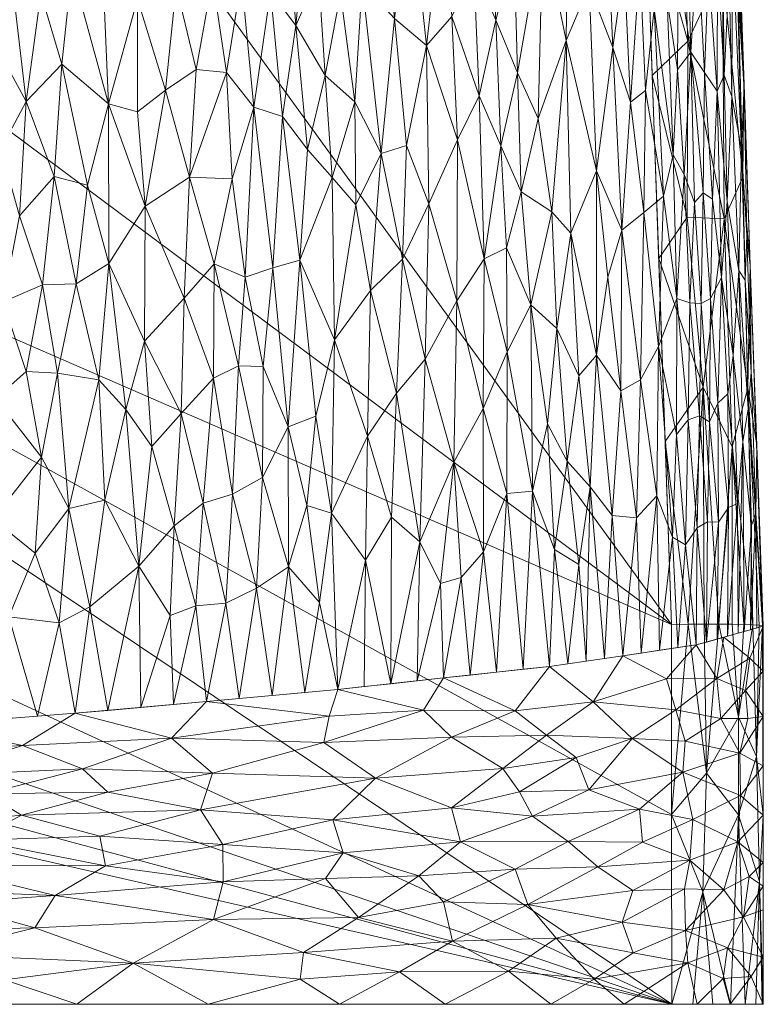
# Model space of a CAD drawing. Header units: millimetres. Extents: x -225 to 225, y 0 to 300.
# Tile 88 of 125: x 176 to 225, y 0 to 64. Entities that reach past the tile are written whole.
import ezdxf

# ---------------------------------------------------------------- set-up
doc = ezdxf.new("R2010")
doc.units = ezdxf.units.MM
doc.layers.add('A-GENM', color=13, linetype='Continuous')

# ---------------------------------------------------------------- blocks, each defined once
blk = doc.blocks.new('MODEL_CLU032I0-1CAAULW00 - MODEL_CLU032I0-1CAAULW00-465174-Preview')
at = {"layer": 'A-GENM', "lineweight": 9}
mesh = blk.add_polyface(dxfattribs=at)
corners = [(224.818, 0, -6.347), (220.486, 0, -31.518), (210.918, 0, -55.201), (197.071, 0, -76.685), (179.886, 0, -95.612), (160.107, 0, -111.809), (138.272, 0, -125.122), (114.804, 0, -135.296), (90.097, 0, -141.905), (64.693, 0, -144.291), (-64.693, 0, -144.291), (-90.104, 0, -141.904), (-114.798, 0, -135.298), (-138.266, 0, -125.125), (-160.108, 0, -111.809), (-179.897, 0, -95.602), (-197.082, 0, -76.671), (-210.922, 0, -55.193), (-220.486, 0, -31.518), (-224.818, 0, -6.347), (-224.736, 0, -4.957), (-224.336, 0, -3.624), (-223.638, 0, -2.417), (-222.681, 0, -1.403), (-221.515, 0, -0.637), (-220.205, 0, -0.16), (-218.828, 0), (218.828, 0), (220.211, 0, -0.162), (221.519, 0, -0.639), (222.683, 0, -1.405), (223.64, 0, -2.419), (224.337, 0, -3.628), (224.737, 0, -4.963)]
mesh.append_faces([[corners[k] for k in face] for face in [(21, 26, 19, 20), (0, 27, 32, 33), (9, 27, 7, 8)]], dxfattribs={"vtx0": -1, "vtx1": -1})
mesh.append_faces([[corners[k] for k in face] for face in [(26, 14, 15), (10, 26, 27, 9), (27, 6, 7)]], dxfattribs={"vtx0": -1, "vtx2": -1})
mesh.append_faces([[corners[k] for k in face] for face in [(26, 21, 22, 23), (26, 12, 13, 14), (27, 30, 31, 32), (27, 0, 1, 2), (27, 2, 3, 4), (27, 4, 5, 6)]], dxfattribs={"vtx0": -1, "vtx3": -1})
mesh.append_faces([[corners[k] for k in face] for face in [(18, 19, 26, 17), (16, 17, 26, 15)]], dxfattribs={"vtx1": -1, "vtx2": -1})
mesh.append_faces([[corners[k] for k in face] for face in [(24, 25, 26, 23)]], dxfattribs={"vtx2": -1})
mesh.append_faces([[corners[k] for k in face] for face in [(10, 11, 12, 26)]], dxfattribs={"vtx2": -1, "vtx3": -1})
mesh.append_faces([[corners[k] for k in face] for face in [(27, 28, 29, 30)]], dxfattribs={"vtx3": -1})
mesh = blk.add_polyface(dxfattribs=at)
corners = [(-223.523, -5.728, -18.197), (-222.477, -3.694, -23.679), (-219.727, -4.833, -34.143), (-216.295, -3.36, -43.68), (-219.878, -2.716, -33.612), (-215.704, 0, -43.356), (-220.486, 0, -31.518), (-216.279, -7.449, -43.809), (-209.422, -6.536, -58.112), (-213.985, -8.995, -49.15), (-222.186, -1.679, -24.955), (-215.573, -5.38, -45.468), (-222.652, 0, -18.932), (-224.025, -1.823, -14.728), (-223.145, -10.616, -20.482), (-220.011, -9.425, -33.325), (-220.2, -12.078, -32.762), (-223.898, -8.358, -15.797), (-222.241, -7.491, -24.836), (-216.906, -10.596, -42.307), (-212.053, -10.652, -53.215), (-224.813, -7.728, -6.61), (-224.814, -6.183, -6.557), (-224.81, -12.365, -6.768), (-224.812, -9.274, -6.662), (-219.659, -7.547, -34.42), (-216.725, -12.755, -42.822), (-211.266, -4.329, -54.619), (-208.581, -8.84, -59.661), (-208.153, -2.162, -60.263), (-213.753, -1.654, -49.493), (-224.816, -3.091, -6.452), (-210.922, 0, -55.193), (-224.818, 0, -6.347)]
mesh.append_faces([[corners[k] for k in face] for face in [(5, 4, 6), (12, 13, 33), (6, 10, 12), (33, 13, 31), (31, 0, 22)]], dxfattribs={"vtx0": -1, "vtx1": -1})
mesh.append_faces([[corners[k] for k in face] for face in [(0, 1, 2), (3, 2, 4), (7, 8, 9), (10, 4, 1), (3, 11, 2), (1, 4, 2), (12, 10, 13), (14, 15, 16), (17, 0, 18), (19, 9, 20), (15, 19, 16), (15, 14, 18), (18, 25, 15), (9, 19, 15), (9, 15, 7), (20, 26, 19), (3, 27, 11), (28, 20, 9), (8, 28, 9), (11, 8, 7), (29, 27, 30), (30, 27, 3), (8, 11, 27), (25, 2, 11), (25, 11, 7), (0, 2, 18), (0, 31, 1), (5, 30, 4), (13, 1, 31), (4, 10, 6), (1, 13, 10), (29, 30, 32), (4, 30, 3), (17, 14, 24), (0, 17, 21), (14, 17, 18), (2, 25, 18), (7, 15, 25)]], dxfattribs={"vtx0": -1, "vtx1": -1, "vtx2": -1})
mesh.append_faces([[corners[k] for k in face] for face in [(0, 21, 22), (14, 23, 24), (17, 24, 21)]], dxfattribs={"vtx0": -1, "vtx2": -1})
mesh.append_faces([[corners[k] for k in face] for face in [(5, 32, 30)]], dxfattribs={"vtx1": -1, "vtx2": -1})
mesh = blk.add_polyface(dxfattribs=at)
corners = [(-218.814, -24.835, -0.828), (-218.82, -12.417, -0.414), (-218.828, 0), (-220.205, 0, -0.16), (-221.515, 0, -0.637), (-222.681, 0, -1.403), (-223.638, 0, -2.417), (-224.336, 0, -3.624), (-224.736, 0, -4.957), (-224.818, 0, -6.347), (-224.81, -12.365, -6.767), (-224.803, -24.731, -7.185), (-224.769, -24.766, -6.104), (-224.542, -24.797, -5.043), (-224.123, -24.823, -4.038), (-223.534, -24.843, -3.127), (-222.789, -24.856, -2.337), (-221.913, -24.862, -1.694), (-220.938, -24.86, -1.217), (-219.894, -24.851, -0.927), (-223.192, -12.386, -2.305), (-224.362, -16.213, -4.25), (-223.186, -18.773, -2.515), (-224.569, -8.038, -4.544), (-221.102, -15.125, -0.956), (-220.855, -7.363, -0.6)]
mesh.append_faces([[corners[k] for k in face] for face in [(16, 22, 15), (15, 22, 14), (2, 25, 1), (10, 23, 9), (17, 22, 16)]], dxfattribs={"vtx0": -1, "vtx1": -1})
mesh.append_faces([[corners[k] for k in face] for face in [(12, 21, 10), (17, 24, 22), (1, 24, 19), (14, 22, 21), (5, 20, 25), (22, 24, 20), (20, 6, 23), (23, 10, 21), (21, 22, 20), (20, 23, 21), (24, 25, 20), (1, 25, 24)]], dxfattribs={"vtx0": -1, "vtx1": -1, "vtx2": -1})
mesh.append_faces([[corners[k] for k in face] for face in [(24, 18, 19), (21, 12, 13), (25, 2, 3), (25, 4, 5), (21, 13, 14), (23, 8, 9)]], dxfattribs={"vtx0": -1, "vtx2": -1})
mesh.append_faces([[corners[k] for k in face] for face in [(6, 7, 23), (3, 4, 25), (17, 18, 24), (5, 6, 20), (7, 8, 23)]], dxfattribs={"vtx1": -1, "vtx2": -1})
mesh.append_faces([[corners[k] for k in face] for face in [(10, 11, 12), (19, 0, 1)]], dxfattribs={"vtx2": -1})
mesh = blk.add_polyface(dxfattribs=at)
corners = [(218.828, 0), (-218.828, 0), (-218.82, -12.417, -0.414), (-218.814, -24.835, -0.828), (-216.333, -95.635, -3.188), (-213.926, -166.437, -5.548), (-213.909, -166.78, -5.559), (-213.889, -167.123, -5.571), (-212.397, -177.134, -5.904), (-209.488, -186.834, -6.228), (-205.487, -196.14, -6.538), (-200.61, -205.02, -6.834), (-195.003, -213.46, -7.115), (-188.777, -221.454, -7.382), (-182.013, -229, -7.633), (-174.782, -236.1, -7.87), (-167.177, -242.797, -8.093), (-166.192, -243.471, -8.116), (-165.263, -244.22, -8.141), (-164.625, -244.727, -8.158), (-163.992, -245.226, -8.174), (-131.353, -265.95, -8.865), (-95.504, -280.49, -9.35), (-57.855, -289.446, -9.648), (-19.368, -293.577, -9.786), (19.345, -293.578, -9.786), (57.833, -289.449, -9.648), (95.484, -280.496, -9.35), (131.335, -265.959, -8.865), (163.975, -245.244, -8.175), (165.291, -244.193, -8.14), (166.641, -243.158, -8.105), (167.597, -242.378, -8.079), (168.543, -241.588, -8.053), (175.907, -235.052, -7.835), (182.873, -228.095, -7.603), (189.391, -220.716, -7.357), (195.395, -212.914, -7.097), (200.808, -204.692, -6.823), (205.529, -196.055, -6.535), (209.421, -187.016, -6.234), (212.288, -177.603, -5.92), (213.835, -167.891, -5.596), (213.887, -167.158, -5.572), (213.925, -166.42, -5.547), (213.954, -165.617, -5.521), (213.98, -164.813, -5.494), (215.162, -129.818, -4.327), (216.361, -94.823, -3.161), (217.578, -59.828, -1.994), (218.814, -24.835, -0.828), (218.82, -12.417, -0.414), (0, -50.037, -1.668), (29.152, -51.205, -1.707), (58.105, -54.794, -1.826), (86.604, -61.031, -2.034), (114.259, -70.319, -2.344), (140.394, -83.275, -2.776), (163.807, -100.667, -3.356), (182.438, -123.099, -4.103), (193.382, -150.121, -5.004), (193.324, -179.269, -5.976), (182.157, -206.198, -6.873), (163.267, -228.413, -7.614), (139.879, -245.839, -8.195), (113.918, -259.141, -8.638), (86.439, -268.937, -8.965), (58.053, -275.669, -9.189), (29.146, -279.615, -9.32), (0, -280.917, -9.364), (-29.146, -279.615, -9.32), (-58.053, -275.669, -9.189), (-86.439, -268.937, -8.965), (-113.918, -259.141, -8.638), (-139.878, -245.839, -8.195), (-163.267, -228.413, -7.614), (-182.157, -206.198, -6.873), (-193.324, -179.269, -5.976), (-193.382, -150.121, -5.004), (-182.438, -123.1, -4.103), (-163.807, -100.667, -3.356), (-140.394, -83.275, -2.776), (-114.259, -70.32, -2.344), (-86.604, -61.031, -2.034), (-58.105, -54.794, -1.826), (-29.152, -51.205, -1.707), (172.5, -51.99, -1.733), (167.374, -64.358, -2.145), (155, -69.481, -2.316), (142.626, -64.358, -2.145), (137.5, -51.99, -1.733), (142.626, -39.623, -1.321), (155, -34.5, -1.15), (167.374, -39.623, -1.321)]
mesh.append_faces([[corners[k] for k in face] for face in [(83, 1, 82), (2, 82, 1), (55, 91, 54), (82, 3, 81), (90, 56, 89), (89, 57, 88), (49, 87, 48), (86, 50, 93), (58, 88, 57), (92, 53, 91), (44, 61, 43), (76, 14, 75), (14, 76, 13), (16, 75, 15), (75, 20, 74), (74, 21, 73), (21, 74, 20), (19, 75, 18), (70, 24, 69), (34, 63, 33), (35, 63, 34), (32, 63, 31), (25, 69, 24), (29, 64, 28), (65, 28, 64)]], dxfattribs={"vtx0": -1, "vtx1": -1})
mesh.append_faces([[corners[k] for k in face] for face in [(92, 0, 53)]], dxfattribs={"vtx0": -1, "vtx1": -1, "vtx2": -1})
mesh.append_faces([[corners[k] for k in face] for face in [(82, 2, 3), (1, 84, 85), (0, 52, 53), (90, 55, 56), (52, 0, 1), (55, 90, 91), (77, 6, 7), (77, 7, 8), (3, 80, 81), (86, 49, 50), (49, 86, 87), (0, 92, 93), (47, 59, 60, 46), (61, 44, 45), (76, 11, 12), (11, 76, 77), (76, 12, 13), (75, 14, 15), (75, 17, 18), (73, 21, 22), (23, 71, 72, 22), (35, 62, 63), (63, 32, 33), (63, 30, 31), (62, 36, 37), (62, 35, 36), (38, 61, 62), (25, 68, 69), (66, 26, 27), (63, 29, 30), (29, 63, 64), (65, 27, 28), (27, 65, 66)]], dxfattribs={"vtx0": -1, "vtx2": -1})
mesh.append_faces([[corners[k] for k in face] for face in [(83, 84, 1), (85, 52, 1), (53, 54, 91), (77, 78, 5), (5, 6, 77), (79, 80, 4), (8, 9, 77), (3, 4, 80), (87, 88, 58), (56, 57, 89), (51, 0, 93), (50, 51, 93), (41, 42, 61, 40), (60, 61, 45), (42, 43, 61), (47, 48, 59), (45, 46, 60), (10, 11, 77), (16, 17, 75), (19, 20, 75), (70, 71, 23), (23, 24, 70), (72, 73, 22), (39, 40, 61), (38, 39, 61), (37, 38, 62), (67, 68, 26), (66, 67, 26), (25, 26, 68), (9, 10, 77)]], dxfattribs={"vtx1": -1, "vtx2": -1})
mesh.append_faces([[corners[k] for k in face] for face in [(58, 59, 48, 87)]], dxfattribs={"vtx1": -1, "vtx2": -1, "vtx3": -1})
mesh.append_faces([[corners[k] for k in face] for face in [(4, 5, 78, 79)]], dxfattribs={"vtx1": -1, "vtx3": -1})
mesh = blk.add_polyface(dxfattribs=at)
corners = [(-203.904, -21.341, -66.61), (-210.832, -22.096, -55.91), (-208.588, -19.193, -59.922), (-201.01, -2.12, -71.4), (-194.526, -1.634, -79.917), (-194.743, -3.396, -79.685), (-199.449, -14.79, -73.862), (-204.427, -12.848, -66.591), (-196.656, -12.062, -77.48), (-196.406, -18.841, -77.987), (-196.976, -20.587, -77.309), (-202.581, -19.235, -69.554), (-204.475, -4.128, -66.314), (-204.411, -17.473, -66.743), (-205.009, -10.622, -65.63), (-197.33, -9.914, -76.556), (-198.343, -5.67, -75.128), (-209.422, -6.536, -58.112), (-211.266, -4.329, -54.619), (-212.053, -10.652, -53.215), (-208.581, -8.84, -59.661), (-208.153, -2.162, -60.263), (-207.777, -15.428, -61.219), (-203.892, -6.695, -67.266), (-202.276, -8.396, -69.713), (-209.714, -12.315, -57.72), (-188.845, -5.536, -86.585), (-196.167, -8.227, -78.009), (-189.455, -10.462, -86.023), (-187.993, -12.719, -87.683), (-196.071, -17.12, -78.362), (-188.79, -15.116, -86.878), (-210.639, -17.609, -56.144), (-208.877, -13.898, -59.265), (-188.384, -19.809, -86.728), (-204.002, 0, -65.932), (-210.922, 0, -55.193), (-197.082, 0, -76.671), (-188.489, 0, -86.137), (-189.479, -8.005, -85.938)]
mesh.append_faces([[corners[k] for k in face] for face in [(35, 21, 36), (37, 3, 35)]], dxfattribs={"vtx0": -1, "vtx1": -1})
mesh.append_faces([[corners[k] for k in face] for face in [(3, 4, 5), (6, 7, 8), (9, 10, 11), (5, 12, 3), (11, 2, 13), (7, 14, 8), (8, 14, 15), (12, 5, 16), (12, 17, 18), (19, 20, 14), (18, 21, 12), (22, 7, 6), (23, 12, 16), (17, 23, 20), (14, 20, 24), (15, 14, 24), (14, 7, 25), (26, 27, 16), (15, 28, 8), (24, 27, 15), (6, 13, 22), (29, 6, 8), (30, 6, 31), (22, 13, 32), (7, 33, 25), (16, 5, 26), (12, 21, 3), (23, 16, 24), (2, 32, 13), (11, 0, 2), (9, 11, 30), (30, 11, 13), (6, 30, 13), (21, 35, 3), (4, 3, 37), (14, 25, 19), (33, 7, 22), (16, 27, 24), (39, 15, 27), (20, 23, 24), (12, 23, 17)]], dxfattribs={"vtx0": -1, "vtx1": -1, "vtx2": -1})
mesh.append_faces([[corners[k] for k in face] for face in [(4, 37, 38)]], dxfattribs={"vtx0": -1, "vtx2": -1})
mesh.append_faces([[corners[k] for k in face] for face in [(0, 1, 2), (10, 0, 11), (34, 10, 9)]], dxfattribs={"vtx1": -1, "vtx2": -1})
mesh = blk.add_polyface(dxfattribs=at)
corners = [(-194.526, -1.634, -79.917), (-188.489, 0, -86.137), (-183.583, -2.686, -92.056), (-171.355, -6.606, -103.295), (-177.154, -5.002, -98.232), (-168.572, -4.804, -105.525), (-186.099, -17.411, -89.83), (-180.272, -15.392, -95.586), (-176.349, -16.917, -99.248), (-169.904, -18.25, -104.198), (-179.792, -19.031, -96.147), (-169.102, -11.664, -105.251), (-176.285, -12.362, -99.181), (-173.243, -10.726, -101.798), (-181.94, -13.877, -93.936), (-173.978, -13.769, -101.244), (-170.277, -3.277, -104.12), (-181.77, -9.059, -93.982), (-189.479, -8.005, -85.938), (-178.479, -7.119, -97.063), (-189.455, -10.462, -86.023), (-197.33, -9.914, -76.556), (-181.414, -10.997, -94.375), (-187.993, -12.719, -87.683), (-188.79, -15.116, -86.878), (-199.449, -14.79, -73.862), (-170.241, -9.127, -104.268), (-188.845, -5.536, -86.585), (-196.656, -12.062, -77.48), (-166.759, -16.356, -107.226), (-170.21, -14.952, -104.439), (-166.91, -7.571, -106.891), (-194.743, -3.396, -79.685), (-196.167, -8.227, -78.009), (-196.071, -17.12, -78.362), (-179.897, 0, -95.602), (-175.167, -1.591, -99.943), (-170.002, 0, -103.706), (-196.406, -18.841, -77.987), (-188.384, -19.809, -86.728)]
mesh.append_faces([[corners[k] for k in face] for face in [(0, 1, 2), (3, 4, 5), (6, 7, 8), (11, 12, 13), (14, 15, 7), (16, 4, 2), (17, 18, 19), (20, 21, 18), (22, 12, 23), (24, 25, 23), (12, 22, 13), (13, 17, 26), (19, 18, 27), (23, 28, 20), (22, 23, 20), (14, 23, 12), (17, 22, 20), (22, 17, 13), (18, 17, 20), (26, 17, 19), (29, 8, 30), (19, 31, 26), (31, 19, 3), (3, 19, 4), (19, 27, 4), (4, 27, 2), (2, 27, 32), (33, 27, 18), (34, 24, 6), (7, 6, 24), (2, 32, 0), (36, 16, 2), (2, 35, 36), (16, 5, 4), (14, 7, 24), (8, 7, 30), (9, 8, 29), (6, 8, 10), (23, 14, 24), (15, 14, 12), (15, 12, 11), (7, 15, 30), (34, 6, 38), (38, 6, 39)]], dxfattribs={"vtx0": -1, "vtx1": -1, "vtx2": -1})
mesh.append_faces([[corners[k] for k in face] for face in [(8, 9, 10), (36, 35, 37), (6, 10, 39)]], dxfattribs={"vtx0": -1, "vtx2": -1})
mesh.append_faces([[corners[k] for k in face] for face in [(1, 35, 2)]], dxfattribs={"vtx1": -1, "vtx2": -1})
mesh = blk.add_polyface(dxfattribs=at)
corners = [(-219.096, -19.249, -36.458), (-213.683, -19.79, -50.084), (-218.49, -21.287, -38.299), (-223.335, -13.65, -19.49), (-223.145, -10.616, -20.482), (-220.2, -12.078, -32.762), (-224.81, -12.365, -6.768), (-216.906, -10.596, -42.307), (-216.725, -12.755, -42.822), (-223.937, -22.64, -15.87), (-224.803, -24.731, -7.186), (-224.805, -21.78, -7.086), (-224.808, -15.597, -6.877), (-223.271, -16.42, -19.921), (-216.245, -17.391, -44.14), (-212.567, -16.144, -52.319), (-210.639, -17.609, -56.144), (-207.777, -15.428, -61.219), (-219.547, -15.173, -34.959), (-209.714, -12.315, -57.72), (-213.409, -14.016, -50.512), (-219.713, -17.201, -34.485), (-222.04, -18.702, -25.991), (-223.66, -20.516, -17.694), (-224.806, -18.829, -6.986), (-223.81, -18.687, -16.653), (-221.784, -21.308, -27.138), (-220.426, -23.501, -32.296), (-222.235, -24.01, -21.916), (-215.629, -22.799, -44.103), (-210.832, -22.096, -55.91), (-208.588, -19.193, -59.922), (-212.053, -10.652, -53.215), (-208.877, -13.898, -59.265)]
mesh.append_faces([[corners[k] for k in face] for face in [(6, 3, 12), (27, 2, 29), (29, 1, 30), (24, 23, 11), (10, 9, 28)]], dxfattribs={"vtx0": -1, "vtx1": -1})
mesh.append_faces([[corners[k] for k in face] for face in [(0, 1, 2), (3, 4, 5), (4, 3, 6), (5, 7, 8), (12, 3, 13), (14, 15, 16), (15, 17, 16), (8, 18, 5), (8, 19, 20), (20, 14, 18), (21, 18, 14), (13, 18, 21), (21, 0, 22), (23, 9, 11), (18, 3, 5), (18, 13, 3), (25, 22, 23), (26, 23, 22), (25, 23, 24), (26, 2, 27), (31, 1, 16), (26, 22, 0), (1, 29, 2), (32, 19, 8), (18, 8, 20), (14, 16, 1), (30, 1, 31), (9, 26, 28), (26, 9, 23), (24, 13, 25), (13, 22, 25), (14, 20, 15), (33, 15, 20), (15, 33, 17), (20, 19, 33), (0, 21, 14), (13, 21, 22), (1, 0, 14), (0, 2, 26)]], dxfattribs={"vtx0": -1, "vtx1": -1, "vtx2": -1})
mesh.append_faces([[corners[k] for k in face] for face in [(9, 10, 11), (13, 24, 12)]], dxfattribs={"vtx0": -1, "vtx2": -1})
mesh.append_faces([[corners[k] for k in face] for face in [(27, 28, 26)]], dxfattribs={"vtx1": -1, "vtx2": -1})
mesh = blk.add_polyface(dxfattribs=at)
corners = [(-172.182, -38.62, -103.07), (-174.413, -31.722, -101.065), (-171.827, -29.929, -103.261), (-179.377, -32.432, -96.571), (-181.739, -32.98, -94.307), (-180.764, -25.998, -95.222), (-171.012, -24.087, -103.895), (-169.904, -18.25, -104.198), (-168.804, -24.418, -105.692), (-188.179, -32.775, -87.647), (-188.856, -40.942, -86.935), (-190.099, -33.354, -85.513), (-189.657, -26.243, -86.021), (-187.699, -26.069, -88.17), (-183.959, -28.654, -92.078), (-181.94, -19.225, -93.793), (-186.236, -19.614, -89.083), (-186.014, -25.423, -89.961), (-190.532, -20.003, -84.374), (-191.66, -27.209, -83.737), (-183.105, -38.895, -92.999), (-175.456, -25.341, -100.106), (-178.742, -24.947, -97.129), (-177.32, -18.836, -98.16), (-173.213, -24.729, -102.051), (-172.376, -18.445, -102.186), (-167.433, -18.055, -106.211), (-188.384, -19.809, -86.728), (-192.048, -34.454, -83.265), (-192.68, -20.198, -82.019), (-184.088, -19.42, -91.438), (-186.271, -31.284, -89.693), (-186.731, -38.642, -89.237), (-184.805, -36.477, -91.247), (-179.792, -19.031, -96.147), (-177.594, -35.779, -98.26), (-177.176, -29.499, -98.588), (-174.848, -18.64, -100.173), (-181.34, -40.848, -94.77), (-169.637, -30.205, -105.07), (-167.419, -30.47, -106.846), (-169.747, -39.648, -105.114)]
mesh.append_faces([[corners[k] for k in face] for face in [(7, 6, 25), (30, 17, 16), (37, 21, 23)]], dxfattribs={"vtx0": -1, "vtx1": -1})
mesh.append_faces([[corners[k] for k in face] for face in [(0, 1, 2), (3, 4, 5), (6, 7, 8), (9, 10, 11), (12, 13, 9), (4, 14, 5), (5, 14, 15), (16, 17, 13), (18, 12, 19), (14, 4, 20), (12, 9, 11), (21, 22, 23), (6, 24, 25), (28, 19, 11), (13, 12, 27), (19, 12, 11), (14, 17, 30), (13, 31, 9), (31, 32, 9), (33, 32, 31), (14, 33, 31), (17, 31, 13), (34, 22, 5), (5, 22, 3), (35, 3, 36), (14, 31, 17), (3, 22, 36), (1, 35, 36), (38, 4, 3), (20, 33, 14), (39, 8, 40), (41, 39, 40), (6, 39, 2), (39, 6, 8), (24, 6, 2), (2, 1, 24), (37, 24, 21), (21, 1, 36), (1, 21, 24), (21, 36, 22), (39, 0, 2)]], dxfattribs={"vtx0": -1, "vtx1": -1, "vtx2": -1})
mesh.append_faces([[corners[k] for k in face] for face in [(8, 7, 26), (19, 29, 18), (13, 27, 16), (14, 30, 15), (22, 34, 23)]], dxfattribs={"vtx0": -1, "vtx2": -1})
mesh.append_faces([[corners[k] for k in face] for face in [(18, 27, 12), (15, 34, 5), (37, 25, 24)]], dxfattribs={"vtx1": -1, "vtx2": -1})
mesh = blk.add_polyface(dxfattribs=at)
corners = [(-196.767, -43.464, -77.422), (-198.913, -37.153, -74.58), (-196.557, -32.128, -77.731), (-206.495, -38.973, -63.162), (-208.04, -33.397, -60.643), (-206.502, -29.591, -63.338), (-191.66, -27.209, -83.737), (-193.746, -28.617, -81.258), (-192.68, -20.198, -82.019), (-203.695, -27.524, -67.826), (-202.172, -21.153, -69.285), (-202.348, -30.237, -69.794), (-192.1, -41.718, -83.216), (-193.74, -37.758, -81.239), (-192.048, -34.454, -83.265), (-195.771, -26.285, -78.777), (-194.951, -32.617, -79.758), (-204.559, -35.462, -66.355), (-205.047, -27.908, -65.723), (-212.755, -28.756, -51.853), (-211.163, -29.754, -55.009), (-211.983, -35.526, -53.191), (-209.721, -33.565, -57.624), (-210.701, -37.961, -55.649), (-208.054, -42.682, -60.419), (-200.811, -39.967, -71.914), (-200.494, -31.853, -72.439), (-198.793, -29.036, -74.813), (-200.44, -20.964, -71.96), (-205.636, -21.53, -63.935), (-202.69, -42.194, -69.142), (-209.099, -21.907, -58.585), (-210.831, -22.096, -55.91), (-207.368, -21.718, -61.26), (-203.904, -21.341, -66.61), (-198.708, -20.775, -74.635), (-194.828, -20.392, -79.664), (-195.541, -38.471, -79.001), (-196.976, -20.587, -77.31), (-212.746, -41.099, -51.423), (-213.496, -33.837, -50.087), (-212.031, -22.271, -52.958), (-213.23, -22.447, -50.007)]
mesh.append_faces([[corners[k] for k in face] for face in [(33, 4, 31), (38, 27, 35), (41, 19, 42)]], dxfattribs={"vtx0": -1, "vtx1": -1})
mesh.append_faces([[corners[k] for k in face] for face in [(0, 1, 2), (3, 4, 5), (6, 7, 8), (9, 10, 11), (12, 13, 14), (15, 7, 16), (9, 17, 18), (19, 20, 21), (22, 23, 20), (24, 22, 4), (25, 11, 26), (27, 26, 28), (18, 5, 29), (17, 11, 30), (25, 26, 1), (31, 4, 22), (5, 4, 33), (17, 3, 5), (9, 18, 34), (5, 18, 17), (37, 0, 2), (11, 25, 30), (11, 28, 26), (27, 38, 2), (26, 27, 1), (2, 1, 27), (17, 9, 11), (7, 6, 14), (13, 37, 16), (7, 14, 13), (39, 40, 21), (20, 23, 21), (22, 20, 32), (21, 40, 19), (20, 19, 41), (16, 37, 2), (15, 16, 2), (13, 16, 7), (38, 15, 2), (7, 15, 36)]], dxfattribs={"vtx0": -1, "vtx1": -1, "vtx2": -1})
mesh.append_faces([[corners[k] for k in face] for face in [(22, 32, 31), (5, 33, 29), (9, 34, 10)]], dxfattribs={"vtx0": -1, "vtx2": -1})
mesh.append_faces([[corners[k] for k in face] for face in [(29, 34, 18), (28, 35, 27), (36, 8, 7), (10, 28, 11), (38, 36, 15), (41, 32, 20)]], dxfattribs={"vtx1": -1, "vtx2": -1})
mesh = blk.add_polyface(dxfattribs=at)
corners = [(-223.575, -24.386, -14.233), (-224.039, -31.309, -13.405), (-223.984, -24.501, -11.884), (-220.636, -38.482, -30.15), (-220.5, -31.156, -31.336), (-219.902, -38.232, -32.801), (-223.476, -36.791, -16.458), (-223.165, -24.271, -16.582), (-223.133, -32.748, -19.442), (-221.893, -31.531, -25.829), (-221.11, -23.694, -28.368), (-221.175, -31.551, -28.785), (-214.932, -31.966, -46.955), (-214.429, -22.623, -47.055), (-213.496, -33.837, -50.087), (-220.426, -23.501, -32.297), (-219.736, -30.045, -34.034), (-221.833, -39.317, -25.143), (-222.551, -32.498, -22.632), (-224.329, -32.128, -10.281), (-215.506, -40.114, -45.213), (-216.514, -31.818, -43.127), (-217.859, -33.255, -39.461), (-216.828, -22.974, -41.152), (-218.886, -30.557, -36.661), (-219.135, -37.262, -35.398), (-222.48, -24.078, -20.51), (-213.903, -42.46, -48.856), (-216.784, -40.839, -41.935), (-219.226, -23.326, -35.248), (-217.964, -43.021, -38.542), (-218.027, -23.15, -38.2), (-215.628, -22.799, -44.103), (-213.23, -22.447, -50.007), (-221.292, -38.096, -27.62), (-221.795, -23.886, -24.439), (-222.49, -39.929, -21.851), (-222.853, -42.437, -19.403), (-223.82, -38.949, -13.203), (-224.026, -41.332, -10.324), (-224.385, -36.539, -7.581), (-224.803, -24.73, -7.187), (-224.393, -24.616, -9.536), (-212.755, -28.756, -51.853)]
mesh.append_faces([[corners[k] for k in face] for face in [(0, 1, 2), (15, 4, 10), (31, 24, 29), (35, 18, 26), (41, 19, 40)]], dxfattribs={"vtx0": -1, "vtx1": -1})
mesh.append_faces([[corners[k] for k in face] for face in [(3, 4, 5), (6, 7, 8), (9, 10, 11), (12, 13, 14), (15, 16, 4), (17, 18, 9), (2, 1, 19), (12, 20, 21), (22, 23, 21), (16, 24, 25), (8, 26, 18), (14, 27, 12), (28, 21, 20), (24, 30, 25), (21, 32, 12), (22, 21, 28), (27, 20, 12), (24, 16, 29), (22, 24, 31), (10, 4, 11), (5, 4, 16), (5, 16, 25), (4, 3, 11), (30, 24, 22), (3, 34, 11), (34, 9, 11), (9, 34, 17), (18, 35, 9), (18, 36, 8), (6, 8, 37), (38, 39, 19), (1, 6, 38), (6, 1, 0), (39, 40, 19), (38, 19, 1), (33, 43, 14), (17, 36, 18)]], dxfattribs={"vtx0": -1, "vtx1": -1, "vtx2": -1})
mesh.append_faces([[corners[k] for k in face] for face in [(16, 15, 29), (22, 31, 23), (21, 23, 32), (14, 13, 33), (9, 35, 10), (6, 0, 7), (19, 41, 42), (12, 32, 13)]], dxfattribs={"vtx0": -1, "vtx2": -1})
mesh.append_faces([[corners[k] for k in face] for face in [(7, 26, 8), (42, 2, 19)]], dxfattribs={"vtx1": -1, "vtx2": -1})
mesh = blk.add_polyface(dxfattribs=at)
corners = [(-219.918, -166.438, -11.78), (-218.246, -166.526, -7.391), (-213.926, -166.437, -5.548), (-216.333, -95.635, -3.188), (-218.814, -24.835, -0.828), (-219.894, -24.851, -0.927), (-220.938, -24.86, -1.217), (-221.913, -24.862, -1.694), (-222.789, -24.856, -2.337), (-223.534, -24.843, -3.127), (-224.123, -24.823, -4.039), (-224.542, -24.797, -5.043), (-224.77, -24.766, -6.105), (-224.803, -24.731, -7.186), (-223.967, -48.347, -7.975), (-223.14, -71.964, -8.754), (-222.322, -95.582, -9.523), (-221.512, -119.2, -10.284), (-220.711, -142.819, -11.035), (-217.136, -72.709, -2.424), (-222.25, -51.38, -3.607), (-217.975, -48.772, -1.626), (-223.809, -40.319, -5.057), (-220.89, -40.371, -1.952), (-224.379, -36.698, -7.586), (-218.394, -36.803, -1.227), (-215.554, -118.561, -3.952), (-221.088, -84.26, -4.689), (-219.443, -131.101, -6.212), (-219.436, -107.18, -4.702), (-223.483, -54.085, -5.946), (-222.148, -67.824, -4.732), (-219.88, -62.982, -2.606), (-223.553, -60.155, -8.364), (-223.171, -66.115, -6.728), (-222.585, -81.028, -6.982), (-221.762, -96.705, -6.755), (-221.134, -114.036, -7.263), (-220.947, -128.317, -8.517), (-220.082, -144.347, -8.229), (-214.74, -142.499, -4.75), (-217.607, -147.957, -5.772), (-215.147, -130.53, -4.351), (-217.616, -124.608, -4.602), (-216.754, -136.567, -4.835), (-219.316, -77.483, -3.064), (-218.89, -92.13, -3.588), (-219.563, -118.973, -5.523), (-220.315, -154.628, -11.408), (-219.165, -166.478, -9.803), (-219.43, -156.476, -8.176), (-216.735, -84.172, -2.806), (-218.164, -156.663, -6.673), (-216.086, -166.482, -6.469), (-214.333, -154.468, -5.149), (-216.598, -156.744, -5.703), (-215.889, -148.519, -5.107), (-219.021, -147.976, -6.936), (-220.229, -152.136, -9.632), (-215.943, -107.098, -3.57), (-217.507, -112.881, -4.028), (-217.754, -101.999, -3.628), (-220.509, -95.879, -4.897), (-222.772, -36.465, -3.106), (-217.556, -60.741, -2.025), (-219.839, -51.487, -2.048), (-222.731, -83.773, -9.138), (-221.917, -107.391, -9.903), (-221.112, -131.009, -10.659)]
mesh.append_faces([[corners[k] for k in face] for face in [(11, 22, 10), (9, 63, 8), (7, 23, 6), (67, 36, 16), (54, 55, 2), (51, 46, 3), (2, 55, 53), (3, 61, 59), (16, 35, 66), (17, 37, 67), (18, 38, 68)]], dxfattribs={"vtx0": -1, "vtx1": -1})
mesh.append_faces([[corners[k] for k in face] for face in [(65, 20, 32), (23, 63, 20), (12, 24, 22), (20, 30, 31), (10, 22, 63), (35, 27, 31), (55, 56, 41), (36, 67, 37), (32, 20, 31), (46, 51, 45), (47, 38, 28), (36, 37, 29), (30, 22, 14), (58, 49, 50), (21, 23, 65), (23, 25, 5), (61, 29, 60), (42, 43, 44), (27, 35, 36), (20, 22, 30), (35, 31, 34), (39, 28, 38), (33, 34, 30), (32, 45, 19), (45, 31, 27), (34, 15, 35), (30, 34, 31), (36, 35, 16), (27, 62, 46), (38, 37, 17), (43, 47, 28), (39, 38, 18), (55, 41, 52), (39, 57, 28), (57, 50, 52), (28, 41, 44), (61, 60, 59), (43, 60, 47), (28, 44, 43), (44, 41, 56), (31, 45, 32), (45, 27, 46), (62, 27, 36), (29, 37, 47), (38, 47, 37), (52, 50, 1), (58, 50, 39), (57, 52, 41), (53, 55, 52), (54, 56, 55), (44, 56, 40), (28, 57, 41), (50, 57, 39), (18, 58, 39), (49, 58, 48), (60, 43, 26), (46, 61, 3), (60, 29, 47), (29, 61, 46), (36, 29, 62), (29, 46, 62), (20, 63, 22), (63, 23, 7), (20, 65, 23), (64, 65, 32)]], dxfattribs={"vtx0": -1, "vtx1": -1, "vtx2": -1})
mesh.append_faces([[corners[k] for k in face] for face in [(23, 5, 6), (34, 33, 15), (44, 40, 42), (22, 11, 12), (32, 19, 64), (30, 14, 33), (35, 15, 66), (38, 17, 68), (60, 26, 59), (52, 1, 53), (56, 54, 40), (65, 64, 21)]], dxfattribs={"vtx0": -1, "vtx2": -1})
mesh.append_faces([[corners[k] for k in face] for face in [(21, 25, 23), (24, 14, 22), (9, 10, 63), (7, 8, 63), (42, 26, 43), (49, 1, 50), (18, 48, 58), (51, 19, 45)]], dxfattribs={"vtx1": -1, "vtx2": -1})
mesh.append_faces([[corners[k] for k in face] for face in [(25, 4, 5), (12, 13, 24), (48, 0, 49)]], dxfattribs={"vtx2": -1})
mesh = blk.add_polyface(dxfattribs=at)
corners = [(-169.98, -50.912, -105.17), (-168.035, -49.416, -106.713), (-167.734, -54.922, -107.109), (-192.72, -48.16, -82.515), (-190.912, -47.555, -84.648), (-191.494, -58.664, -84.103), (-181.988, -48.456, -94.243), (-184.364, -52.2, -91.898), (-184.33, -43.368, -91.8), (-186.917, -46.173, -89.108), (-178.641, -41.28, -97.358), (-176.588, -41.391, -99.253), (-177.65, -47.053, -98.377), (-186.731, -38.642, -89.237), (-190.482, -41.752, -85.103), (-188.888, -48.418, -86.968), (-179.858, -47.117, -96.298), (-180.596, -53.579, -95.712), (-178.423, -54.138, -97.807), (-176.163, -51.573, -99.835), (-172.182, -38.62, -103.07), (-169.747, -39.648, -105.114), (-172.402, -45.746, -103.015), (-169.637, -30.205, -105.07), (-169.446, -45.325, -105.473), (-177.594, -35.779, -98.26), (-179.377, -32.432, -96.571), (-181.34, -40.848, -94.77), (-173.021, -54.507, -102.694), (-167.458, -43.974, -107.043), (-175.077, -45.938, -100.689), (-174.925, -55.927, -101.059), (-174.584, -39.628, -101.014), (-188.179, -32.775, -87.647), (-188.856, -40.942, -86.935), (-192.1, -41.718, -83.216), (-184.805, -36.477, -91.247), (-183.105, -38.895, -92.999), (-181.739, -32.98, -94.307), (-190.099, -33.354, -85.513), (-192.048, -34.454, -83.265), (-187.278, -54.087, -88.829), (-190.06, -53.987, -85.709), (-174.413, -31.722, -101.065)]
mesh.append_faces([[corners[k] for k in face] for face in [(0, 1, 2), (3, 4, 5), (6, 7, 8), (9, 8, 7), (10, 11, 12), (9, 13, 8), (4, 14, 15), (6, 16, 17), (18, 12, 19), (20, 21, 22), (23, 21, 20), (24, 22, 21), (25, 10, 26), (25, 11, 10), (10, 16, 27), (28, 22, 0), (29, 24, 21), (12, 30, 19), (28, 31, 30), (22, 32, 20), (33, 13, 34), (15, 34, 9), (14, 4, 35), (36, 8, 13), (34, 13, 9), (8, 36, 37), (37, 38, 27), (27, 26, 10), (34, 14, 39), (40, 39, 14), (41, 15, 9), (42, 4, 15), (7, 41, 9), (11, 25, 32), (30, 11, 32), (11, 30, 12), (32, 22, 30), (28, 30, 22), (16, 10, 12), (18, 16, 12), (27, 16, 6), (37, 6, 8), (16, 18, 17), (6, 37, 27), (14, 35, 40), (15, 14, 34), (25, 43, 32), (43, 20, 32), (22, 24, 0), (24, 1, 0), (30, 31, 19)]], dxfattribs={"vtx0": -1, "vtx1": -1, "vtx2": -1})
mesh = blk.add_polyface(dxfattribs=at)
corners = [(-222.085, -47.532, -22.839), (-222.453, -52.513, -20.048), (-222.853, -42.437, -19.403), (-223.73, -50.278, -10.407), (-224.026, -41.332, -10.324), (-223.62, -47.363, -12.595), (-216.784, -40.839, -41.935), (-216.993, -51.794, -40.779), (-217.964, -43.021, -38.542), (-218.291, -52.848, -36.935), (-219.162, -46.156, -34.644), (-215.506, -40.114, -45.213), (-213.903, -42.46, -48.856), (-214.647, -47.563, -46.946), (-221.833, -39.317, -25.143), (-221.352, -46.151, -26.463), (-223.222, -48, -15.821), (-223.395, -55.912, -12.143), (-223.82, -38.949, -13.203), (-223.476, -36.791, -16.458), (-215.572, -50.623, -44.571), (-220.018, -45.872, -31.74), (-220.755, -45.834, -28.972), (-220.636, -38.482, -30.15), (-221.292, -38.096, -27.62), (-219.902, -38.232, -32.801), (-219.135, -37.262, -35.398), (-213.904, -54.5, -48.416), (-217.859, -33.255, -39.461), (-222.49, -39.929, -21.851), (-218.91, -55.55, -34.777), (-219.638, -54.278, -32.381), (-220.311, -52.447, -30.058), (-220.882, -53.064, -27.705), (-222.755, -59.362, -16.752), (-223.555, -60.156, -8.365), (-221.496, -52.661, -25.035), (-221.803, -59.711, -22.563), (-220.976, -60.943, -26.428), (-223.968, -48.347, -7.975), (-224.385, -36.539, -7.581), (-216.126, -59.001, -42.765), (-217.112, -59.772, -40.017), (-223.133, -32.748, -19.442)]
mesh.append_faces([[corners[k] for k in face] for face in [(0, 1, 2), (3, 4, 5), (6, 7, 8), (9, 10, 8), (11, 12, 13), (0, 14, 15), (5, 16, 17), (18, 19, 16), (7, 6, 20), (21, 22, 23), (24, 22, 15), (10, 25, 26), (13, 27, 20), (8, 28, 6), (2, 29, 0), (9, 8, 7), (20, 6, 11), (26, 8, 10), (21, 23, 25), (30, 10, 9), (21, 10, 31), (10, 21, 25), (22, 32, 33), (32, 21, 31), (15, 22, 33), (22, 24, 23), (29, 14, 0), (2, 1, 16), (2, 16, 19), (16, 34, 17), (17, 35, 3), (15, 36, 0), (24, 15, 14), (36, 15, 33), (1, 0, 37), (38, 36, 33), (37, 0, 36), (16, 1, 34), (21, 32, 22), (5, 4, 18), (16, 5, 18), (3, 5, 17), (4, 3, 39), (20, 41, 7), (9, 7, 42), (10, 30, 31), (11, 13, 20), (12, 27, 13), (43, 29, 2)]], dxfattribs={"vtx0": -1, "vtx1": -1, "vtx2": -1})
mesh.append_faces([[corners[k] for k in face] for face in [(39, 40, 4), (35, 39, 3)]], dxfattribs={"vtx1": -1, "vtx2": -1})
mesh = blk.add_polyface(dxfattribs=at)
corners = [(-202.69, -42.194, -69.142), (-202.94, -52.361, -68.699), (-204.772, -46.002, -65.878), (-194.488, -48.676, -80.349), (-196.618, -54.08, -77.655), (-196.767, -43.464, -77.422), (-211.317, -44.203, -54.266), (-212.216, -50.425, -52.25), (-212.746, -41.099, -51.423), (-201.203, -48.737, -71.304), (-199.813, -55.642, -73.301), (-201.476, -56.167, -70.896), (-199.114, -46.686, -74.27), (-198.166, -52.286, -75.576), (-193.74, -37.758, -81.239), (-192.72, -48.16, -82.515), (-206.558, -48.747, -62.908), (-206.495, -38.973, -63.162), (-208.054, -42.682, -60.419), (-208.04, -33.397, -60.643), (-204.559, -35.462, -66.355), (-213.904, -54.5, -48.416), (-213.903, -42.46, -48.856), (-210.98, -51.834, -54.743), (-213.496, -33.837, -50.087), (-211.91, -63.034, -52.57), (-204.815, -56.54, -65.725), (-206.217, -59.424, -63.38), (-207.64, -56.139, -60.941), (-208.981, -53.128, -58.556), (-208.025, -49.479, -60.35), (-209.6, -45.75, -57.547), (-209.721, -33.565, -57.624), (-210.701, -37.961, -55.649), (-200.811, -39.967, -71.914), (-198.913, -37.153, -74.58), (-198.083, -59.022, -75.727), (-195.541, -38.471, -79.001), (-192.1, -41.718, -83.216), (-190.912, -47.555, -84.648), (-193.353, -58.07, -81.846), (-191.494, -58.664, -84.103), (-211.983, -35.526, -53.191), (-194.987, -55.897, -79.778), (-210.088, -57.93, -56.371)]
mesh.append_faces([[corners[k] for k in face] for face in [(0, 1, 2), (3, 4, 5), (6, 7, 8), (9, 10, 11), (12, 10, 9), (5, 4, 13), (9, 11, 1), (14, 15, 3), (16, 17, 2), (17, 18, 19), (0, 2, 20), (21, 22, 7), (7, 6, 23), (24, 8, 22), (23, 25, 7), (16, 18, 17), (2, 1, 26), (1, 0, 9), (26, 27, 16), (2, 17, 20), (26, 16, 2), (28, 29, 30), (30, 16, 28), (18, 31, 32), (31, 6, 33), (31, 23, 6), (0, 34, 9), (9, 34, 12), (5, 12, 35), (36, 13, 4), (12, 34, 35), (37, 3, 5), (14, 38, 15), (38, 39, 15), (40, 3, 15), (15, 41, 40), (6, 8, 42), (7, 22, 8), (33, 6, 42), (31, 29, 23), (31, 33, 32), (13, 10, 12), (4, 3, 43), (3, 40, 43), (10, 13, 36), (5, 13, 12), (44, 23, 29), (16, 27, 28), (30, 31, 18), (31, 30, 29), (16, 30, 18), (3, 37, 14)]], dxfattribs={"vtx0": -1, "vtx1": -1, "vtx2": -1})
mesh = blk.add_polyface(dxfattribs=at)
corners = [(-187.278, -54.087, -88.829), (-187.704, -61.14, -88.494), (-189.689, -60.942, -86.25), (-188.77, -67.09, -87.432), (-179.567, -67.675, -97.094), (-181.973, -58.884, -94.476), (-178.914, -61.474, -97.533), (-178.269, -72.332, -98.501), (-177.554, -66.119, -98.962), (-175.842, -71.179, -100.724), (-190.671, -67.049, -85.233), (-191.494, -58.664, -84.103), (-190.06, -53.987, -85.709), (-186.412, -66.583, -90.04), (-187.601, -72.551, -88.892), (-184.569, -74.345, -92.246), (-183.877, -65.751, -92.712), (-181.53, -69.11, -95.207), (-169.98, -50.912, -105.17), (-170.408, -59.622, -105.069), (-173.021, -54.507, -102.694), (-184.364, -52.2, -91.898), (-183.869, -58.372, -92.536), (-185.704, -59.79, -90.64), (-169.4, -67.62, -106.192), (-171.619, -65.743, -104.257), (-176.592, -59.038, -99.637), (-172.586, -72.235, -103.672), (-172.387, -60.556, -103.421), (-174.925, -55.927, -101.059), (-174.127, -63.565, -101.999), (-181.988, -48.456, -94.243), (-190.912, -47.555, -84.648), (-188.888, -48.418, -86.968), (-182.685, -74.435, -94.213), (-189.533, -73.757, -86.727), (-191.436, -73.603, -84.476), (-192.584, -66.247, -82.922), (-176.163, -51.573, -99.835), (-178.423, -54.138, -97.807), (-180.596, -53.579, -95.712), (-175.797, -65.756, -100.572)]
mesh.append_faces([[corners[k] for k in face] for face in [(0, 1, 2), (1, 3, 2), (4, 5, 6), (7, 8, 9), (2, 10, 11), (0, 2, 12), (13, 14, 3), (15, 13, 16), (17, 5, 4), (4, 8, 7), (18, 19, 20), (16, 5, 17), (21, 22, 23), (24, 25, 19), (6, 26, 8), (25, 24, 27), (19, 25, 28), (29, 30, 26), (5, 21, 31), (21, 23, 0), (11, 32, 12), (0, 23, 1), (0, 12, 33), (11, 12, 2), (2, 3, 10), (13, 1, 23), (1, 13, 3), (16, 13, 23), (16, 23, 22), (16, 17, 34), (3, 35, 10), (36, 37, 10), (11, 10, 37), (38, 26, 39), (40, 6, 5), (5, 31, 40), (6, 40, 39), (8, 4, 6), (6, 39, 26), (8, 41, 9), (27, 9, 30), (29, 26, 38), (41, 26, 30), (27, 30, 25), (28, 25, 30), (29, 28, 30), (20, 19, 28), (21, 5, 22), (16, 22, 5), (26, 41, 8), (30, 9, 41), (29, 20, 28)]], dxfattribs={"vtx0": -1, "vtx1": -1, "vtx2": -1})
mesh = blk.add_polyface(dxfattribs=at)
corners = [(-222.402, -75.161, -15.838), (-222.812, -69.456, -13.74), (-222.579, -67.282, -16.305), (-221.803, -59.711, -22.563), (-221.496, -52.661, -25.035), (-220.976, -60.943, -26.428), (-218.91, -55.55, -34.777), (-218.527, -65.649, -35.33), (-219.206, -61.132, -33.356), (-214.445, -74.089, -46.479), (-213.423, -66.606, -49.142), (-213.404, -74.127, -48.98), (-211.91, -63.034, -52.57), (-213.904, -54.5, -48.416), (-220.882, -53.064, -27.705), (-220.069, -62.273, -30.08), (-221.818, -68.307, -21.174), (-221.23, -67.701, -24.406), (-218.092, -72.204, -36.321), (-217.677, -65.113, -38.054), (-217.333, -73.258, -38.635), (-220.519, -69.558, -27.498), (-218.291, -52.848, -36.935), (-217.112, -59.772, -40.017), (-219.813, -71.919, -30.203), (-219.254, -67.954, -32.652), (-219.086, -76.514, -32.589), (-216.739, -68.119, -40.648), (-216.548, -74.95, -40.861), (-214.975, -62.585, -45.568), (-215.572, -50.623, -44.571), (-215.708, -67.927, -43.479), (-216.126, -59.001, -42.765), (-216.993, -51.794, -40.779), (-223.395, -55.912, -12.143), (-222.755, -59.362, -16.752), (-222.453, -52.513, -20.048), (-222.25, -60.756, -19.859), (-220.311, -52.447, -30.058), (-220.742, -77.749, -25.54), (-221.318, -74.321, -23.058), (-222.132, -72.9, -18.372), (-219.638, -54.278, -32.381), (-223.037, -69.872, -11.19), (-223.142, -71.964, -8.754), (-223.555, -60.156, -8.365)]
mesh.append_faces([[corners[k] for k in face] for face in [(0, 1, 2), (3, 4, 5), (6, 7, 8), (9, 10, 11), (12, 10, 13), (5, 14, 15), (16, 3, 17), (3, 5, 17), (18, 19, 20), (21, 5, 15), (22, 23, 19), (24, 25, 26), (27, 28, 20), (10, 9, 29), (13, 10, 29), (30, 13, 29), (29, 31, 32), (32, 30, 29), (23, 33, 32), (1, 34, 35), (2, 1, 35), (36, 3, 37), (14, 38, 15), (5, 21, 17), (25, 8, 7), (39, 17, 21), (40, 16, 17), (41, 2, 37), (37, 3, 16), (15, 38, 42), (41, 37, 16), (35, 36, 37), (1, 43, 34), (27, 23, 32), (9, 31, 29), (27, 32, 31), (19, 23, 27), (20, 19, 27), (19, 7, 6), (31, 28, 27), (19, 18, 7), (21, 15, 24), (25, 7, 18), (24, 15, 25), (8, 15, 42), (15, 8, 25), (6, 8, 42), (6, 22, 19), (37, 2, 35), (0, 2, 41), (34, 43, 45)]], dxfattribs={"vtx0": -1, "vtx1": -1, "vtx2": -1})
mesh.append_faces([[corners[k] for k in face] for face in [(44, 45, 43)]], dxfattribs={"vtx1": -1, "vtx2": -1})
mesh = blk.add_polyface(dxfattribs=at)
corners = [(-201.696, -72.967, -70.648), (-203.899, -72.408, -67.199), (-202.78, -62.696, -68.934), (-193.353, -58.07, -81.846), (-191.494, -58.664, -84.103), (-192.584, -66.247, -82.922), (-196.148, -60.743, -78.33), (-195.72, -67.4, -78.981), (-197.151, -66.131, -77.064), (-210.088, -57.93, -56.371), (-208.73, -60.913, -58.905), (-210.387, -70.487, -55.576), (-208.508, -69.033, -59.23), (-211.91, -63.034, -52.57), (-213.904, -54.5, -48.416), (-212.216, -50.425, -52.25), (-200.698, -64.47, -72.069), (-194.234, -64.004, -80.835), (-193.511, -73.574, -81.926), (-195.164, -73.722, -79.818), (-196.887, -72.168, -77.51), (-199.948, -71.962, -73.23), (-198.083, -59.022, -75.727), (-196.618, -54.08, -77.655), (-213.423, -66.606, -49.142), (-212.046, -73.902, -52.046), (-208.981, -53.128, -58.556), (-207.64, -56.139, -60.941), (-205.878, -67.717, -63.917), (-207.324, -64.353, -61.421), (-206.217, -59.424, -63.38), (-206.959, -71.144, -62.031), (-204.442, -64.602, -66.306), (-202.94, -52.361, -68.699), (-204.815, -56.54, -65.725), (-198.57, -66.779, -75.129), (-194.987, -55.897, -79.778), (-201.476, -56.167, -70.896), (-199.813, -55.642, -73.301), (-191.436, -73.603, -84.476), (-210.98, -51.834, -54.743), (-198.465, -73.108, -75.357), (-213.404, -74.127, -48.98), (-205.844, -74.296, -63.97)]
mesh.append_faces([[corners[k] for k in face] for face in [(0, 1, 2), (3, 4, 5), (6, 7, 8), (9, 10, 11), (11, 10, 12), (13, 14, 15), (2, 16, 0), (17, 18, 19), (20, 8, 7), (21, 0, 16), (22, 23, 6), (24, 13, 25), (11, 25, 13), (9, 11, 13), (26, 27, 10), (28, 29, 30), (27, 29, 10), (12, 29, 31), (2, 1, 32), (32, 1, 28), (33, 2, 34), (16, 35, 21), (3, 17, 36), (37, 2, 33), (38, 35, 16), (18, 5, 39), (17, 3, 5), (38, 16, 37), (2, 37, 16), (13, 40, 9), (17, 19, 7), (21, 35, 41), (35, 8, 20), (35, 20, 41), (20, 7, 19), (22, 8, 35), (8, 22, 6), (35, 38, 22), (36, 6, 23), (6, 36, 17), (25, 42, 24), (27, 30, 29), (31, 29, 28), (12, 10, 29), (30, 34, 32), (9, 26, 10), (43, 31, 28), (1, 43, 28), (30, 32, 28), (2, 32, 34), (18, 17, 5), (6, 17, 7)]], dxfattribs={"vtx0": -1, "vtx1": -1, "vtx2": -1})

msp = doc.modelspace()

# ---------------------------------------------------------------- block references
at = {"layer": 'A-GENM', "lineweight": 9, "rotation": 180}
msp.add_blockref('MODEL_CLU032I0-1CAAULW00 - MODEL_CLU032I0-1CAAULW00-465174-Preview', (0, 0, 850), dxfattribs=at)

doc.saveas('drawing.dxf')
